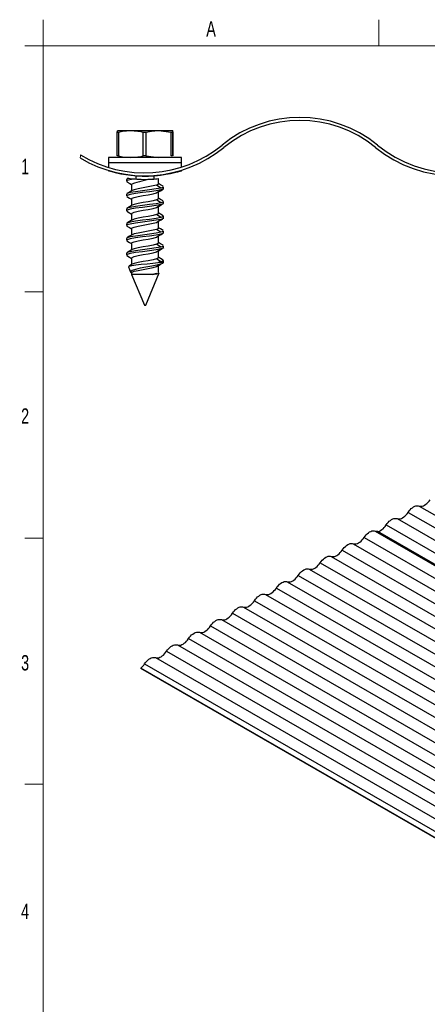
# Model space of a CAD drawing. Header units: inches. Extents: x -14.6 to 29, y 0.4 to 25.5.
# Tile 3 of 12: x 0.5 to 3.2, y 4 to 10.7. Entities that reach past the tile are written whole.
import ezdxf

# ---------------------------------------------------------------- set-up
doc = ezdxf.new("R2010")
doc.units = ezdxf.units.IN
doc.header["$MEASUREMENT"] = 0
doc.styles.add('SLDTEXTSTYLE0', font='TXT', dxfattribs={"width": 0.7})

msp = doc.modelspace()

# ---------------------------------------------------------------- linework, layer by layer
at = {"color": 7, "linetype": 'Continuous', "lineweight": 18}
for p, q in [((0.6262516, 10.51707317), (0.6262516, 10.69394495)), ((2.89708494, 10.51707317), (2.89708494, 10.69394495)), ((0.5012516, 10.51707317), (0.6262516, 10.51707317)), ((14.2512516, 10.51707317), (0.6262516, 10.51707317)), ((0.6262516, 10.51707317), (0.6262516, 0.51707317)), ((0.5012516, 8.8504065), (0.6262516, 8.8504065)), ((0.5012516, 7.18373984), (0.6262516, 7.18373984)), ((0.5012516, 5.51707317), (0.6262516, 5.51707317))]:
    msp.add_line(p, q, dxfattribs=at)
at = {"color": 7, "linetype": 'Continuous', "lineweight": 25}
for p, q in [((1.12603331, 9.93012277), (1.12757094, 9.94131712)), ((1.21875842, 9.94131712), (1.12757094, 9.94131712)), ((1.40623498, 9.94131712), (1.21875842, 9.94131712)), ((1.4917518, 9.93012277), (1.40623498, 9.94131712)), ((1.50252464, 9.94131712), (1.40623498, 9.94131712)), ((1.50406227, 9.93012277), (1.50252464, 9.94131712)), ((1.13477865, 9.93012277), (1.12603331, 9.93012277)), ((1.12603331, 9.77151145), (1.12603331, 9.93012277)), ((1.13477865, 9.93012277), (1.13477865, 9.77151145)), ((1.32071815, 9.93012277), (1.30273761, 9.93012277)), ((1.30273761, 9.77151145), (1.30273761, 9.93012277)), ((1.32071815, 9.93012277), (1.32071815, 9.77151145)), ((1.4917518, 9.77151145), (1.4917518, 9.93012277)), ((1.500987, 9.93012277), (1.4917518, 9.93012277)), ((1.500987, 9.93012277), (1.500987, 9.77151145)), ((1.50406227, 9.77151145), (1.50406227, 9.93012277)), ((1.06869552, 9.76031712), (1.06869552, 9.72675045)), ((1.18853488, 9.76031712), (1.06869552, 9.76031712)), ((1.13477865, 9.77151145), (1.12603331, 9.77151145)), ((1.56140006, 9.76031712), (1.18853488, 9.76031712)), ((1.32071815, 9.77151145), (1.30273761, 9.77151145)), ((1.32071815, 9.77151145), (1.40623498, 9.76031712)), ((1.500987, 9.77151145), (1.4917518, 9.77151145)), ((1.56140006, 9.72675045), (1.56140006, 9.76031712)), ((1.06869552, 9.72675045), (1.52643338, 9.72675045)), ((1.06869552, 9.72665044), (1.06869552, 9.69338588)), ((1.06869552, 9.72665044), (1.52643338, 9.72665044)), ((1.06869552, 9.67249334), (1.06869552, 9.67011876)), ((1.40579792, 9.72665044), (1.40579792, 9.72675045)), ((1.52643338, 9.72675045), (1.56140006, 9.72675045)), ((1.52643338, 9.72665044), (1.56140006, 9.72665044)), ((1.56140006, 9.69577372), (1.56140006, 9.72665044)), ((1.56140006, 9.67007433), (1.56140006, 9.67481967)), ((1.18954745, 9.61264168), (1.18954745, 9.60014168)), ((1.19339888, 9.61660253), (1.19140775, 9.61551693)), ((1.20138684, 9.62095778), (1.19423017, 9.61705585)), ((1.25254769, 9.63497719), (1.25254769, 9.61492282)), ((1.3775479, 9.61497618), (1.3775479, 9.63503198)), ((1.40579792, 9.58270461), (1.40579792, 9.61752904)), ((1.19094722, 9.59767751), (1.19432463, 9.59642012)), ((1.22429767, 9.58007876), (1.22429767, 9.53520737)), ((1.42273479, 9.55406711), (1.39291721, 9.57413003)), ((1.39291721, 9.52150419), (1.42273479, 9.54156711)), ((1.44054754, 9.55014168), (1.44054754, 9.56264168)), ((1.18954745, 9.51264168), (1.18954745, 9.50014168)), ((1.19094722, 9.49767751), (1.19334256, 9.49678576)), ((1.22429767, 9.48007876), (1.22429767, 9.43520737)), ((1.39291721, 9.52150419), (1.40140794, 9.52587558)), ((1.42273479, 9.45406711), (1.39291721, 9.47413004)), ((1.40579792, 9.4827046), (1.40579792, 9.52761267)), ((1.18954745, 9.41264168), (1.18954745, 9.40014168)), ((1.39291721, 9.42150419), (1.42273479, 9.44156711)), ((1.40579792, 9.38270461), (1.40579792, 9.42945532)), ((1.43867844, 9.44890864), (1.44054285, 9.45001208)), ((1.44054754, 9.45014169), (1.44054754, 9.46264169)), ((1.19094722, 9.39767751), (1.19334256, 9.39678575)), ((1.22429767, 9.38007876), (1.22429767, 9.33520736)), ((1.42273479, 9.35406712), (1.39291721, 9.37413003)), ((1.39291721, 9.3215042), (1.42273479, 9.34156712)), ((1.43867844, 9.34890864), (1.44054285, 9.35001209)), ((1.44054754, 9.35014169), (1.44054754, 9.36264169)), ((1.18954745, 9.31264169), (1.18954745, 9.30014169)), ((1.19094722, 9.29767752), (1.19334256, 9.29678576)), ((1.22429767, 9.28007875), (1.22429767, 9.23520737)), ((1.42273479, 9.25406713), (1.39291721, 9.27413005)), ((1.40579792, 9.2827046), (1.40579792, 9.32945531)), ((1.18954745, 9.21264168), (1.18954745, 9.20014168)), ((1.39291721, 9.2215042), (1.42273479, 9.24156713)), ((1.40579792, 9.18270461), (1.40579792, 9.22945532)), ((1.43867844, 9.24890863), (1.44054285, 9.2500121)), ((1.44054754, 9.25014168), (1.44054754, 9.26264168)), ((1.19094722, 9.19767753), (1.19334256, 9.19678577)), ((1.22429767, 9.18007876), (1.22429767, 9.13520738)), ((1.42273479, 9.1540671), (1.39291721, 9.17413003)), ((1.39291721, 9.12150418), (1.42273479, 9.1415671)), ((1.43867844, 9.14890864), (1.44054285, 9.15001207)), ((1.44054754, 9.15014169), (1.44054754, 9.16264168)), ((1.18954745, 9.11264169), (1.18954745, 9.10014169)), ((1.19094722, 9.0976775), (1.19334256, 9.09678578)), ((1.22429767, 9.08007877), (1.22429767, 9.03520735)), ((1.42273479, 9.05406711), (1.39291721, 9.07413003)), ((1.40579792, 9.08270462), (1.40579792, 9.12945532)), ((1.20248154, 9.02000505), (1.21757865, 8.9835573)), ((1.39291721, 9.02150419), (1.41822103, 9.03852997)), ((1.40579792, 8.98270463), (1.40579792, 9.0294553)), ((1.42273479, 9.05406711), (1.40882977, 9.05122984)), ((1.40882977, 9.05122984), (1.44054754, 9.05122984)), ((1.43681638, 9.04780646), (1.44054285, 9.05001208)), ((1.43979838, 9.04942117), (1.44054754, 9.05122984)), ((1.44054754, 9.05122984), (1.44054754, 9.06264169)), ((1.22429767, 8.98007874), (1.22429767, 8.9673359)), ((1.22429767, 8.9673359), (1.31004798, 8.76031712)), ((1.36631688, 8.9673359), (1.22429767, 8.9673359)), ((1.3200476, 8.76031712), (1.41073173, 8.97924759)), ((1.39291721, 8.97413001), (1.36631688, 8.9673359)), ((1.39486551, 8.97281882), (1.39291721, 8.97413001)), ((1.31004798, 8.76031712), (1.3200476, 8.76031712)), ((3.09412707, 7.3578162), (6.62966097, 5.31679592)), ((3.16837328, 7.40067763), (6.70390718, 5.35965735)), ((2.94563464, 7.27209335), (6.48116855, 5.23107307)), ((3.01988085, 7.31495478), (6.55541476, 5.2739345)), ((2.87111727, 7.2310703), (6.40665117, 5.19005002)), ((2.88649793, 7.2294693), (6.42203184, 5.18844902)), ((2.72262484, 7.14534745), (6.25815875, 5.10432717)), ((2.79687105, 7.18820887), (6.33240496, 5.1471886)), ((2.64837863, 7.10248602), (6.18391254, 5.06146574)), ((2.49988621, 7.01676317), (6.03542011, 4.97574289)), ((2.57413242, 7.0596246), (6.10966632, 5.01860432)), ((2.42563999, 6.97390175), (5.9611739, 4.93288147)), ((2.27714757, 6.88817889), (5.81268148, 4.84715861)), ((2.35139378, 6.93104032), (5.88692769, 4.89002004)), ((2.12865515, 6.80245604), (5.66418905, 4.76143576)), ((2.20290136, 6.84531747), (5.73843526, 4.80429719)), ((2.05440893, 6.75959462), (5.58994284, 4.71857434)), ((1.90591651, 6.67387176), (5.44145042, 4.63285148)), ((1.98016272, 6.71673319), (5.51569663, 4.67571291)), ((1.8316703, 6.63101034), (5.3672042, 4.58999006)), ((1.68317787, 6.54528749), (5.21871178, 4.50426721)), ((1.75742409, 6.58814891), (5.29295799, 4.54712863)), ((1.60893166, 6.50242606), (5.14446557, 4.46140578)), ((1.46043924, 6.41670321), (4.99597314, 4.37568293)), ((1.53468545, 6.45956463), (5.07021936, 4.41854436)), ((1.38619303, 6.37384178), (4.92172693, 4.3328215)), ((4.82220274, 4.26145409), (1.28666884, 6.30247437)), ((1.28666884, 6.30247437), (1.28666884, 6.30080771)), ((4.82220274, 4.25978743), (1.28666884, 6.30080771)), ((1.31194681, 6.33098036), (4.84748072, 4.28996008))]:
    msp.add_line(p, q, dxfattribs=at)
at = {"color": 7, "linetype": 'Continuous', "lineweight": 25, "flags": 128}
for points in [[(1.21875842, 9.94131712), (1.16271304, 9.93616401), (1.13477865, 9.93012277)], [(1.30273761, 9.93012277), (1.28807874, 9.9335467), (1.21875842, 9.94131712)], [(1.40623498, 9.94131712), (1.3580614, 9.93761573), (1.32071815, 9.93012277)], [(1.50252464, 9.94131712), (1.50165814, 9.93761573), (1.500987, 9.93012277)], [(1.13477865, 9.77151145), (1.16271304, 9.76547021), (1.21875842, 9.76031712)], [(1.21875842, 9.76031712), (1.28807874, 9.76808752), (1.30273761, 9.77151145)], [(1.56119297, 9.67007433), (1.55866154, 9.66929096), (1.54934538, 9.66648566), (1.53432688, 9.66221242), (1.51322238, 9.65671964), (1.48659858, 9.65062646), (1.45440797, 9.6444779), (1.41838764, 9.63914481), (1.37806474, 9.63507595), (1.33807683, 9.63299665), (1.29614884, 9.63289214), (1.25729024, 9.63469168), (1.21897255, 9.63826433), (1.18397418, 9.64310741), (1.15162752, 9.64894867), (1.12345024, 9.65512831), (1.09993046, 9.66108229), (1.08285866, 9.66586725), (1.07210342, 9.66908543), (1.06869669, 9.67013793), (1.06875888, 9.67011876)], [(1.20291039, 9.62011706), (1.19346928, 9.61678752), (1.19188764, 9.61264168)], [(1.24452805, 9.61561129), (1.21199071, 9.60970806), (1.19346928, 9.60428752), (1.19188764, 9.60014168)], [(1.20177051, 9.6202699), (1.20097676, 9.62037708), (1.20291039, 9.62011706)], [(1.20291039, 9.62011706), (1.22683732, 9.61727291), (1.24452805, 9.61561129)], [(1.42273479, 9.55406711), (1.39016284, 9.54795671), (1.34506512, 9.5413467), (1.29720306, 9.53550581), (1.25059763, 9.52906711), (1.21399944, 9.52262842), (1.19346928, 9.51678753), (1.19188764, 9.51264168)], [(1.42273479, 9.54156711), (1.39016284, 9.53545672), (1.34506512, 9.5288467), (1.29720306, 9.52300581), (1.25059763, 9.51656712), (1.21399944, 9.51012841), (1.19346928, 9.50428753), (1.19188764, 9.50014168)], [(1.22843362, 9.53768688), (1.21052876, 9.52695276), (1.19242678, 9.51620548)], [(1.19273654, 9.59642277), (1.21085611, 9.58566724), (1.22429767, 9.57760257)], [(1.39291721, 9.57413003), (1.36936399, 9.56801964), (1.33675333, 9.56140963), (1.3021445, 9.55556873), (1.26844382, 9.54913003), (1.24197901, 9.54269134), (1.22849698, 9.53738684)], [(1.40410599, 9.58270461), (1.40478534, 9.58024043), (1.39291721, 9.57413003)], [(1.40249971, 9.52563809), (1.41999802, 9.53611463), (1.43764944, 9.54659542)], [(1.43745584, 9.56633223), (1.41992469, 9.57673986), (1.40579792, 9.585192)], [(1.43820794, 9.56264168), (1.43914836, 9.56017751), (1.42273479, 9.55406711)], [(1.43820794, 9.55014168), (1.43914836, 9.54767751), (1.42273479, 9.54156711)], [(1.19214694, 9.49678295), (1.20996028, 9.4862011), (1.22429767, 9.4776125)], [(1.22598959, 9.48007876), (1.22713358, 9.4842246), (1.24197901, 9.4900655), (1.26844382, 9.49650419), (1.3021445, 9.50294289), (1.33675333, 9.50878378), (1.36936399, 9.5153938), (1.39291721, 9.52150419)], [(1.39291721, 9.47413004), (1.36936399, 9.46801963), (1.33675333, 9.46140963), (1.3021445, 9.45556873), (1.26844382, 9.44913004), (1.24197901, 9.44269134), (1.22849698, 9.43738683)], [(1.40410599, 9.4827046), (1.40478534, 9.48024044), (1.39291721, 9.47413004)], [(1.43733147, 9.46640427), (1.41961317, 9.47692596), (1.40579792, 9.48520716)], [(1.42273479, 9.45406711), (1.39016284, 9.44795672), (1.34506512, 9.44134671), (1.29720306, 9.43550582), (1.25059763, 9.42906711), (1.21399944, 9.42262841), (1.19346928, 9.41678752), (1.19188764, 9.41264168)], [(1.42273479, 9.44156711), (1.39016284, 9.43545672), (1.34506512, 9.42884671), (1.29720306, 9.42300582), (1.25059763, 9.41656711), (1.21399944, 9.41012841), (1.19346928, 9.40428752), (1.19188764, 9.40014168)], [(1.22843362, 9.43768689), (1.21052876, 9.42695277), (1.19242678, 9.41620548)], [(1.22598959, 9.38007876), (1.22713358, 9.38422459), (1.24197901, 9.39006549), (1.26844382, 9.39650419), (1.3021445, 9.40294289), (1.33675333, 9.40878379), (1.36936399, 9.41539379), (1.39291721, 9.42150419)], [(1.39291721, 9.42150419), (1.40478534, 9.4276146), (1.40428081, 9.42944402)], [(1.40571989, 9.4294093), (1.42313841, 9.43971066), (1.43227622, 9.4451192)], [(1.43820794, 9.46264169), (1.43914836, 9.46017751), (1.42273479, 9.45406711)], [(1.43820794, 9.45014169), (1.43914836, 9.44767751), (1.42273479, 9.44156711)], [(1.42273479, 9.35406712), (1.39016284, 9.34795671), (1.34506512, 9.3413467), (1.29720306, 9.33550581), (1.25059763, 9.32906712), (1.21399944, 9.32262842), (1.19346928, 9.31678752), (1.19188764, 9.31264169)], [(1.42273479, 9.34156712), (1.39016284, 9.33545671), (1.34506512, 9.3288467), (1.29720306, 9.32300581), (1.25059763, 9.3165671), (1.21399944, 9.31012842), (1.19346928, 9.30428752), (1.19188764, 9.30014169)], [(1.19214694, 9.39678294), (1.20996028, 9.3862011), (1.22429767, 9.37761249)], [(1.22843362, 9.33768688), (1.21052876, 9.32695276), (1.19242678, 9.31620547)], [(1.39291721, 9.37413003), (1.36936399, 9.36801963), (1.33675333, 9.36140963), (1.3021445, 9.35556873), (1.26844382, 9.34913003), (1.24197901, 9.34269134), (1.22849698, 9.33738684)], [(1.40410599, 9.38270461), (1.40478534, 9.38024044), (1.39291721, 9.37413003)], [(1.40571989, 9.32940931), (1.42313841, 9.33971067), (1.43227622, 9.3451192)], [(1.43733147, 9.36640427), (1.41961317, 9.37692596), (1.40579792, 9.38520716)], [(1.43820794, 9.36264169), (1.43914836, 9.36017751), (1.42273479, 9.35406712)], [(1.43820794, 9.35014169), (1.43914836, 9.34767751), (1.42273479, 9.34156712)], [(1.19214694, 9.29678295), (1.20996028, 9.28620109), (1.22429767, 9.2776125)], [(1.22598959, 9.28007875), (1.22713358, 9.2842246), (1.24197901, 9.2900655), (1.26844382, 9.2965042), (1.3021445, 9.30294288), (1.33675333, 9.30878378), (1.36936399, 9.31539378), (1.39291721, 9.3215042)], [(1.39291721, 9.27413005), (1.36936399, 9.26801962), (1.33675333, 9.26140962), (1.3021445, 9.25556872), (1.26844382, 9.24913002), (1.24197901, 9.24269135), (1.22849698, 9.23738685)], [(1.39291721, 9.3215042), (1.40478534, 9.32761459), (1.40428081, 9.32944403)], [(1.40410599, 9.2827046), (1.40478534, 9.28024045), (1.39291721, 9.27413005)], [(1.43733147, 9.26640426), (1.41961317, 9.27692596), (1.40579792, 9.28520715)], [(1.42273479, 9.25406713), (1.39016284, 9.2479567), (1.34506512, 9.24134669), (1.29720306, 9.2355058), (1.25059763, 9.22906713), (1.21399944, 9.22262843), (1.19346928, 9.21678753), (1.19188764, 9.21264168)], [(1.42273479, 9.24156713), (1.39016284, 9.2354567), (1.34506512, 9.22884669), (1.29720306, 9.2230058), (1.25059763, 9.21656713), (1.21399944, 9.21012843), (1.19346928, 9.20428753), (1.19188764, 9.20014168)], [(1.22843362, 9.23768689), (1.21052876, 9.22695277), (1.19242678, 9.21620546)], [(1.22598959, 9.18007876), (1.22713358, 9.18422461), (1.24197901, 9.1900655), (1.26844382, 9.19650421), (1.3021445, 9.20294287), (1.33675333, 9.20878377), (1.36936399, 9.21539378), (1.39291721, 9.2215042)], [(1.39291721, 9.2215042), (1.40478534, 9.2276146), (1.40428081, 9.22944402)], [(1.40571989, 9.2294093), (1.42313841, 9.23971068), (1.43227622, 9.24511921)], [(1.43820794, 9.26264168), (1.43914836, 9.26017752), (1.42273479, 9.25406713)], [(1.43820794, 9.25014168), (1.43914836, 9.24767752), (1.42273479, 9.24156713)], [(1.42273479, 9.1540671), (1.39016284, 9.14795671), (1.34506512, 9.1413467), (1.29720306, 9.1355058), (1.25059763, 9.1290671), (1.21399944, 9.1226284), (1.19346928, 9.1167875), (1.19188764, 9.11264169)], [(1.42273479, 9.1415671), (1.39016284, 9.13545671), (1.34506512, 9.1288467), (1.29720306, 9.12300581), (1.25059763, 9.1165671), (1.21399944, 9.1101284), (1.19346928, 9.10428751), (1.19188764, 9.10014169)], [(1.19214694, 9.19678294), (1.20996028, 9.1862011), (1.22429767, 9.17761251)], [(1.22843362, 9.1376869), (1.21052876, 9.12695278), (1.19242678, 9.11620546)], [(1.39291721, 9.17413003), (1.36936399, 9.16801963), (1.33675333, 9.16140963), (1.3021445, 9.15556873), (1.26844382, 9.14913003), (1.24197901, 9.14269133), (1.22849698, 9.13738686)], [(1.40410599, 9.18270461), (1.40478534, 9.18024042), (1.39291721, 9.17413003)], [(1.40571989, 9.12940931), (1.42313841, 9.13971065), (1.43227622, 9.14511922)], [(1.43733147, 9.16640426), (1.41961317, 9.17692597), (1.40579792, 9.18520715)], [(1.43820794, 9.16264168), (1.43914836, 9.16017753), (1.42273479, 9.1540671)], [(1.43820794, 9.15014169), (1.43914836, 9.14767749), (1.42273479, 9.1415671)], [(1.19214694, 9.09678295), (1.20996028, 9.08620111), (1.22429767, 9.07761252)], [(1.22598959, 9.08007877), (1.22713358, 9.08422462), (1.24197901, 9.09006548), (1.26844382, 9.09650418), (1.3021445, 9.10294288), (1.33675333, 9.10878378), (1.36936399, 9.11539378), (1.39291721, 9.12150418)], [(1.39291721, 9.07413003), (1.36936399, 9.06801964), (1.33675333, 9.06140963), (1.3021445, 9.05556874), (1.26844382, 9.04913004), (1.24197901, 9.04269133), (1.22849698, 9.03738683)], [(1.39291721, 9.12150418), (1.40478534, 9.12761461), (1.40428081, 9.12944403)], [(1.40410599, 9.08270462), (1.40478534, 9.08024043), (1.39291721, 9.07413003)], [(1.43733147, 9.06640427), (1.41961317, 9.07692594), (1.40579792, 9.08520716)], [(1.20272559, 9.0201061), (1.2023648, 9.0203224), (1.20754266, 9.02472781), (1.22488961, 9.02874558), (1.25285686, 9.03313204), (1.28904204, 9.03758274), (1.32874718, 9.04161984), (1.36810443, 9.04594631), (1.40322952, 9.05043172), (1.40882977, 9.05122984)], [(1.22843362, 9.03768687), (1.21052876, 9.02695275), (1.2055046, 9.02396999)], [(1.41822103, 9.03852997), (1.39433106, 9.03258399), (1.35988122, 9.02524997), (1.32093228, 9.01794719), (1.28228372, 9.01073447), (1.25117842, 9.00326757), (1.22874279, 8.99594451), (1.21765022, 8.98867206), (1.21941607, 8.98119346), (1.22429767, 8.97843242)], [(1.22598959, 8.98007874), (1.22713358, 8.98422459), (1.24197901, 8.99006548), (1.26844382, 8.99650419), (1.3021445, 9.00294289), (1.33675333, 9.00878379), (1.36936399, 9.01539379), (1.39291721, 9.02150419)], [(1.39291721, 9.02150419), (1.40478534, 9.02761458), (1.40428081, 9.02944404)], [(1.40571989, 9.02940932), (1.42313841, 9.03971066), (1.42574729, 9.04125504)], [(1.43859514, 9.04955973), (1.43273616, 9.04378523), (1.41822103, 9.03852997)], [(1.43820794, 9.06264169), (1.43914836, 9.0601775), (1.42273479, 9.05406711)], [(1.36631688, 8.9673359), (1.39107862, 8.97199442), (1.39486551, 8.97281882)], [(1.39486551, 8.97281882), (1.40846604, 8.97737739), (1.40956369, 8.97973121)], [(3.09412707, 7.3578162), (3.10067799, 7.36696937), (3.10780357, 7.3753691), (3.11536988, 7.3828575), (3.12323469, 7.38929382), (3.13125017, 7.39455706), (3.13926565, 7.39854829), (3.14713046, 7.4011925), (3.15469677, 7.40243997), (3.16182236, 7.40226727), (3.16837328, 7.40067763)], [(3.16837328, 7.40067763), (3.1749242, 7.39908799), (3.18204979, 7.39891529), (3.1896161, 7.40016276), (3.19748091, 7.40280697), (3.20549638, 7.4067982), (3.21351186, 7.41206144), (3.22137667, 7.41849775), (3.22894298, 7.42598615), (3.23606857, 7.43438588), (3.24261949, 7.44353905)], [(3.01988085, 7.31495478), (3.02643178, 7.31336514), (3.03355736, 7.31319243), (3.04112367, 7.31443991), (3.04898848, 7.31708411), (3.05700396, 7.32107535), (3.06501944, 7.32633859), (3.07288425, 7.3327749), (3.08045056, 7.3402633), (3.08757614, 7.34866303), (3.09412707, 7.3578162)], [(2.88910039, 7.22796693), (2.89263125, 7.22871706), (2.90049606, 7.23136126), (2.90851154, 7.2353525), (2.91652701, 7.24061574), (2.92439182, 7.24705205), (2.93195813, 7.25454045), (2.93908372, 7.26294018), (2.94563464, 7.27209335)], [(2.94563464, 7.27209335), (2.95218556, 7.28124652), (2.95931115, 7.28964625), (2.96687746, 7.29713465), (2.97474227, 7.30357096), (2.98275775, 7.3088342), (2.99077323, 7.31282544), (2.99863804, 7.31546964), (3.00620435, 7.31671712), (3.01332993, 7.31654441), (3.01988085, 7.31495478)], [(2.79687105, 7.18820887), (2.80342198, 7.19736205), (2.81054756, 7.20576178), (2.81811387, 7.21325018), (2.82597868, 7.21968649), (2.83399416, 7.22494973), (2.84200964, 7.22894096), (2.84987445, 7.23158517), (2.85744076, 7.23283264), (2.86456634, 7.23265994), (2.87111727, 7.2310703)], [(2.64837863, 7.10248602), (2.65492955, 7.11163919), (2.66205514, 7.12003892), (2.66962145, 7.12752733), (2.67748626, 7.13396364), (2.68550174, 7.13922688), (2.69351721, 7.14321811), (2.70138202, 7.14586232), (2.70894833, 7.14710979), (2.71607392, 7.14693709), (2.72262484, 7.14534745)], [(2.72262484, 7.14534745), (2.72917576, 7.14375781), (2.73630135, 7.14358511), (2.74386766, 7.14483258), (2.75173247, 7.14747679), (2.75974795, 7.15146802), (2.76776343, 7.15673126), (2.77562824, 7.16316757), (2.78319455, 7.17065597), (2.79032013, 7.1790557), (2.79687105, 7.18820887)], [(2.57413242, 7.0596246), (2.58068334, 7.05803496), (2.58780893, 7.05786225), (2.59537524, 7.05910973), (2.60324005, 7.06175394), (2.61125552, 7.06574517), (2.619271, 7.07100841), (2.62713581, 7.07744472), (2.63470212, 7.08493312), (2.64182771, 7.09333285), (2.64837863, 7.10248602)], [(2.42563999, 6.97390175), (2.43219092, 6.97231211), (2.4393165, 6.9721394), (2.44688281, 6.97338688), (2.45474762, 6.97603108), (2.4627631, 6.98002232), (2.47077858, 6.98528556), (2.47864339, 6.99172187), (2.4862097, 6.99921027), (2.49333528, 7.00761), (2.49988621, 7.01676317)], [(2.49988621, 7.01676317), (2.50643713, 7.02591634), (2.51356271, 7.03431607), (2.52112902, 7.04180447), (2.52899383, 7.04824079), (2.53700931, 7.05350402), (2.54502479, 7.05749526), (2.5528896, 7.06013946), (2.56045591, 7.06138694), (2.5675815, 7.06121424), (2.57413242, 7.0596246)], [(2.35139378, 6.93104032), (2.3579447, 6.94019349), (2.36507029, 6.94859322), (2.3726366, 6.95608162), (2.38050141, 6.96251793), (2.38851689, 6.96778117), (2.39653237, 6.97177241), (2.40439718, 6.97441661), (2.41196349, 6.97566409), (2.41908907, 6.97549138), (2.42563999, 6.97390175)], [(2.20290136, 6.84531747), (2.20945228, 6.85447064), (2.21657787, 6.86287037), (2.22414418, 6.87035877), (2.23200899, 6.87679508), (2.24002446, 6.88205832), (2.24803994, 6.88604956), (2.25590475, 6.88869376), (2.26347106, 6.88994124), (2.27059665, 6.88976853), (2.27714757, 6.88817889)], [(2.27714757, 6.88817889), (2.28369849, 6.88658926), (2.29082408, 6.88641655), (2.29839039, 6.88766403), (2.3062552, 6.89030823), (2.31427068, 6.89429947), (2.32228615, 6.89956271), (2.33015096, 6.90599902), (2.33771727, 6.91348742), (2.34484286, 6.92188715), (2.35139378, 6.93104032)], [(2.05440893, 6.75959462), (2.06095986, 6.76874779), (2.06808544, 6.77714752), (2.07565175, 6.78463592), (2.08351656, 6.79107223), (2.09153204, 6.79633547), (2.09954752, 6.8003267), (2.10741233, 6.80297091), (2.11497864, 6.80421838), (2.12210422, 6.80404568), (2.12865515, 6.80245604)], [(2.12865515, 6.80245604), (2.13520607, 6.8008664), (2.14233165, 6.8006937), (2.14989796, 6.80194117), (2.15776277, 6.80458538), (2.16577825, 6.80857661), (2.17379373, 6.81383985), (2.18165854, 6.82027617), (2.18922485, 6.82776457), (2.19635044, 6.8361643), (2.20290136, 6.84531747)], [(1.98016272, 6.71673319), (1.98671364, 6.71514355), (1.99383923, 6.71497085), (2.00140554, 6.71621832), (2.00927035, 6.71886253), (2.01728583, 6.72285376), (2.02530131, 6.728117), (2.03316612, 6.73455331), (2.04073243, 6.74204171), (2.04785801, 6.75044144), (2.05440893, 6.75959462)], [(1.8316703, 6.63101034), (1.83822122, 6.6294207), (1.8453468, 6.629248), (1.85291312, 6.63049547), (1.86077793, 6.63313968), (1.8687934, 6.63713091), (1.87680888, 6.64239415), (1.88467369, 6.64883046), (1.89224, 6.65631886), (1.89936559, 6.66471859), (1.90591651, 6.67387176)], [(1.90591651, 6.67387176), (1.91246743, 6.68302494), (1.91959302, 6.69142467), (1.92715933, 6.69891307), (1.93502414, 6.70534938), (1.94303962, 6.71061262), (1.95105509, 6.71460385), (1.9589199, 6.71724806), (1.96648621, 6.71849553), (1.9736118, 6.71832283), (1.98016272, 6.71673319)], [(1.75742409, 6.58814891), (1.76397501, 6.59730208), (1.77110059, 6.60570181), (1.7786669, 6.61319022), (1.78653171, 6.61962653), (1.79454719, 6.62488977), (1.80256267, 6.628881), (1.81042748, 6.63152521), (1.81799379, 6.63277268), (1.82511938, 6.63259998), (1.8316703, 6.63101034)], [(1.60893166, 6.50242606), (1.61548258, 6.51157923), (1.62260817, 6.51997896), (1.63017448, 6.52746736), (1.63803929, 6.53390367), (1.64605477, 6.53916691), (1.65407025, 6.54315815), (1.66193506, 6.54580235), (1.66950137, 6.54704983), (1.67662695, 6.54687712), (1.68317787, 6.54528749)], [(1.68317787, 6.54528749), (1.6897288, 6.54369785), (1.69685438, 6.54352514), (1.70442069, 6.54477262), (1.7122855, 6.54741683), (1.72030098, 6.55140806), (1.72831646, 6.5566713), (1.73618127, 6.56310761), (1.74374758, 6.57059601), (1.75087316, 6.57899574), (1.75742409, 6.58814891)], [(1.53468545, 6.45956463), (1.54123637, 6.457975), (1.54836196, 6.45780229), (1.55592827, 6.45904977), (1.56379308, 6.46169397), (1.57180856, 6.46568521), (1.57982403, 6.47094845), (1.58768884, 6.47738476), (1.59525515, 6.48487316), (1.60238074, 6.49327289), (1.60893166, 6.50242606)], [(1.38619303, 6.37384178), (1.39274395, 6.37225215), (1.39986953, 6.37207944), (1.40743584, 6.37332692), (1.41530065, 6.37597112), (1.42331613, 6.37996236), (1.43133161, 6.3852256), (1.43919642, 6.39166191), (1.44676273, 6.39915031), (1.45388832, 6.40755004), (1.46043924, 6.41670321)], [(1.46043924, 6.41670321), (1.46699016, 6.42585638), (1.47411574, 6.43425611), (1.48168205, 6.44174451), (1.48954687, 6.44818082), (1.49756234, 6.45344406), (1.50557782, 6.4574353), (1.51344263, 6.4600795), (1.52100894, 6.46132698), (1.52813453, 6.46115427), (1.53468545, 6.45956463)], [(1.31194681, 6.33098036), (1.31849774, 6.34013353), (1.32562332, 6.34853326), (1.33318963, 6.35602166), (1.34105444, 6.36245797), (1.34906992, 6.36772121), (1.3570854, 6.37171244), (1.36495021, 6.37435665), (1.37251652, 6.37560413), (1.3796421, 6.37543142), (1.38619303, 6.37384178)]]:
    msp.add_lwpolyline(points, dxfattribs=at)
at = {"color": 7, "linetype": 'Continuous', "lineweight": 18, "flags": 128}
msp.add_lwpolyline([(0.87777351, 9.77959482), (0.87723202, 9.76937539), (0.87670637, 9.75915511), (0.87662248, 9.7574916)], dxfattribs=at)
at = {"color": 7, "linetype": 'Continuous', "lineweight": 25}
for centre, radius, start, end in [((2.36121285, 9.20335818), 0.82874972, 50.692346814, 129.307653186), ((2.36121285, 9.20335783), 0.8087501, 50.692352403, 129.307647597), ((1.31185448, 10.48406121), 0.84695354, 239.077416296, 309.351056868), ((1.31130907, 10.48558884), 0.82848092, 238.446819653, 309.314293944), ((3.41121291, 10.48585793), 0.84875001, 230.692352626, 309.307647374), ((3.41121276, 10.48585801), 0.82875009, 230.692354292, 309.307645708), ((1.42556354, 9.0678841), 0.54970277, 96.503625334, 111.288112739), ((1.31504776, 10.46143125), 0.84875464, 265.234022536, 273.259116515), ((1.31505998, 10.46126262), 0.84858558, 273.258940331, 276.129957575), ((2.88215305, 7.26240918), 0.0332252, 250.600619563, 277.51413594), ((1.20580243, 6.39964423), 0.12641739, 309.76780353, 327.101526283)]:
    msp.add_arc(centre, radius, start, end, dxfattribs=at)

# ---------------------------------------------------------------- texts
at = {"color": 7, "linetype": 'Continuous', "lineweight": 0, "char_height": 0.10416667, "attachment_point": 2, "style": 'SLDTEXTSTYLE0'}
for s, insert in [('A', (1.76142579, 10.6839024)), ('1', (0.5037246, 9.75182478)), ('2', (0.5037246, 8.06186262)), ('3', (0.5037246, 6.39100017)), ('4', (0.5037246, 4.7085424))]:
    msp.add_mtext(s, dxfattribs=dict(at, insert=insert))

doc.saveas('drawing.dxf')
